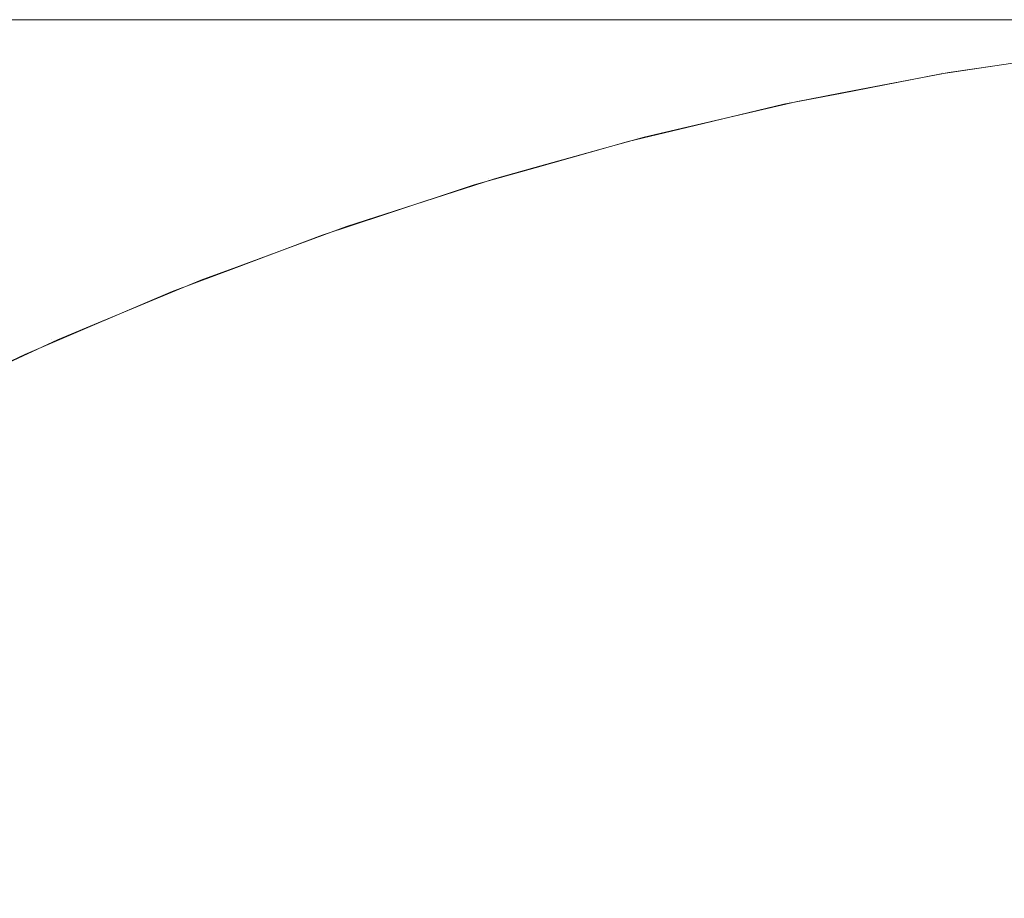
# Model space of a CAD drawing. Header units: centimetres. Extents: x -25.9 to 27.4, y -25.9 to -24.1.
# Tile 154 of 200: x 9.5301 to 9.5562, y -24.0833 to -24.06. Entities that reach past the tile are written whole.
import ezdxf

# ---------------------------------------------------------------- set-up
doc = ezdxf.new("R2010")
doc.units = ezdxf.units.CM
doc.header["$LTSCALE"] = 2.54
doc.layers.add('Lucido design-1', color=7, linetype='Continuous')

# ---------------------------------------------------------------- blocks, each defined once
blk = doc.blocks.new('Gruppo-4-1')
at = {"color": 7, "linetype": 'Continuous', "lineweight": 9}
for points, invisible_edges in [([(27.271439, -24.060047, 708.323783), (27.271439, -24.06, 708.320708), (-25.828561, -24.06, 708.320708), (-25.828561, -24.060047, 708.323783)], 8), ([(9.371439, -24.06, 708.120708), (-25.828561, -24.06, 708.320708), (27.271439, -24.06, 708.320708)], 9), ([(-25.828561, -24.060047, 708.323783), (-25.828561, -24.060114, 708.325069), (27.271439, -24.060114, 708.325069), (27.271439, -24.060047, 708.323783)], 10), ([(27.271439, -24.060261, 708.327929), (27.271439, -24.060114, 708.325069), (-25.828561, -24.060114, 708.325069), (-25.828561, -24.060261, 708.327929)], 10), ([(27.271439, -24.06, 708.320708), (9.380162, -24.06, 708.120518), (9.371439, -24.06, 708.120708)], 9), ([(9.38887, -24.06, 708.119947), (9.380162, -24.06, 708.120518), (27.271439, -24.06, 708.320708)], 10), ([(9.397544, -24.06, 708.118997), (9.38887, -24.06, 708.119947), (27.271439, -24.06, 708.320708)], 10), ([(27.271439, -24.06, 708.320708), (9.406168, -24.06, 708.11767), (9.397544, -24.06, 708.118997)], 9), ([(27.271439, -24.06, 708.320708), (9.414726, -24.06, 708.115968), (9.406168, -24.06, 708.11767)], 9), ([(9.423202, -24.06, 708.113894), (9.414726, -24.06, 708.115968), (27.271439, -24.06, 708.320708)], 10), ([(27.271439, -24.06, 708.320708), (9.43158, -24.06, 708.111452), (9.423202, -24.06, 708.113894)], 9), ([(9.439843, -24.06, 708.108647), (9.43158, -24.06, 708.111452), (27.271439, -24.06, 708.320708)], 10), ([(27.271439, -24.06, 708.320708), (9.447975, -24.06, 708.105484), (9.439843, -24.06, 708.108647)], 9), ([(9.455962, -24.06, 708.10197), (9.447975, -24.06, 708.105484), (27.271439, -24.06, 708.320708)], 10), ([(27.271439, -24.06, 708.320708), (9.463788, -24.06, 708.098111), (9.455962, -24.06, 708.10197)], 9), ([(9.471439, -24.06, 708.093914), (9.463788, -24.06, 708.098111), (27.271439, -24.06, 708.320708)], 10), ([(27.271439, -24.06, 708.320708), (9.478898, -24.06, 708.089387), (9.471439, -24.06, 708.093914)], 9), ([(9.486154, -24.06, 708.084539), (9.478898, -24.06, 708.089387), (27.271439, -24.06, 708.320708)], 10), ([(27.271439, -24.06, 708.320708), (9.493191, -24.06, 708.079379), (9.486154, -24.06, 708.084539)], 9), ([(27.271439, -24.06, 708.320708), (9.499996, -24.06, 708.073917), (9.493191, -24.06, 708.079379)], 9), ([(9.506557, -24.06, 708.068164), (9.499996, -24.06, 708.073917), (27.271439, -24.06, 708.320708)], 10), ([(27.271439, -24.06, 708.320708), (9.51286, -24.06, 708.06213), (9.506557, -24.06, 708.068164)], 9), ([(9.518894, -24.06, 708.055826), (9.51286, -24.06, 708.06213), (27.271439, -24.06, 708.320708)], 10), ([(27.271439, -24.06, 708.320708), (9.524647, -24.06, 708.049266), (9.518894, -24.06, 708.055826)], 9), ([(9.52665, -24.060095, 708.039807), (9.531698, -24.060095, 708.032923), (9.528312, -24.060361, 708.030553), (9.523372, -24.060361, 708.037291)], 15), ([(9.530109, -24.06, 708.042461), (9.524647, -24.06, 708.049266), (27.271439, -24.06, 708.320708)], 10), ([(9.530109, -24.06, 708.042461), (9.535269, -24.06, 708.035424), (9.531698, -24.060095, 708.032923), (9.52665, -24.060095, 708.039807)], 14), ([(9.531698, -24.060095, 708.032923), (9.53644, -24.060095, 708.025826), (9.532954, -24.060361, 708.023605), (9.528312, -24.060361, 708.030553)], 15), ([(9.535269, -24.06, 708.035424), (9.530109, -24.06, 708.042461), (27.271439, -24.06, 708.320708)], 10), ([(9.535269, -24.06, 708.035424), (9.540117, -24.06, 708.028168), (9.53644, -24.060095, 708.025826), (9.531698, -24.060095, 708.032923)], 14), ([(9.53644, -24.060095, 708.025826), (9.540868, -24.060095, 708.018529), (9.537289, -24.060361, 708.016462), (9.532954, -24.060361, 708.023605)], 15), ([(27.271439, -24.06, 708.320708), (9.540117, -24.06, 708.028168), (9.535269, -24.06, 708.035424)], 9), ([(9.540117, -24.06, 708.028168), (9.544644, -24.06, 708.020708), (9.540868, -24.060095, 708.018529), (9.53644, -24.060095, 708.025826)], 14), ([(9.540868, -24.060095, 708.018529), (9.544973, -24.060095, 708.011045), (9.541308, -24.060361, 708.009137), (9.537289, -24.060361, 708.016462)], 15), ([(27.271439, -24.06, 708.320708), (9.544644, -24.06, 708.020708), (9.540117, -24.06, 708.028168)], 9), ([(9.544644, -24.06, 708.020708), (9.548841, -24.06, 708.013058), (9.544973, -24.060095, 708.011045), (9.540868, -24.060095, 708.018529)], 14), ([(9.544973, -24.060095, 708.011045), (9.548749, -24.060095, 708.00339), (9.545003, -24.060361, 708.001643), (9.541308, -24.060361, 708.009137)], 15), ([(9.548841, -24.06, 708.013058), (9.544644, -24.06, 708.020708), (27.271439, -24.06, 708.320708)], 10), ([(9.548841, -24.06, 708.013058), (9.5527, -24.06, 708.005232), (9.548749, -24.060095, 708.00339), (9.544973, -24.060095, 708.011045)], 14), ([(9.548749, -24.060095, 708.00339), (9.552186, -24.060095, 707.995577), (9.548369, -24.060361, 707.993995), (9.545003, -24.060361, 708.001643)], 15), ([(9.552186, -24.060095, 707.995577), (9.55528, -24.060095, 707.987621), (9.551397, -24.060361, 707.986208), (9.548369, -24.060361, 707.993995)], 15), ([(9.5527, -24.06, 708.005232), (9.556214, -24.06, 707.997245), (9.552186, -24.060095, 707.995577), (9.548749, -24.060095, 708.00339)], 14), ([(9.5527, -24.06, 708.005232), (9.548841, -24.06, 708.013058), (27.271439, -24.06, 708.320708)], 10), ([(9.55528, -24.060095, 707.987621), (9.558024, -24.060095, 707.979539), (9.554083, -24.060361, 707.978296), (9.551397, -24.060361, 707.986208)], 15), ([(9.556214, -24.06, 707.997245), (9.559377, -24.06, 707.989112), (9.55528, -24.060095, 707.987621), (9.552186, -24.060095, 707.995577)], 14), ([(27.271439, -24.06, 708.320708), (9.556214, -24.06, 707.997245), (9.5527, -24.06, 708.005232)], 9), ([(9.558024, -24.060095, 707.979539), (9.560412, -24.060095, 707.971344), (9.556421, -24.060361, 707.970274), (9.554083, -24.060361, 707.978296)], 15), ([(9.559377, -24.06, 707.989112), (9.562182, -24.06, 707.98085), (9.558024, -24.060095, 707.979539), (9.55528, -24.060095, 707.987621)], 14), ([(-25.828561, -24.060261, 708.327929), (-25.828561, -24.0604, 708.329422), (27.271439, -24.0604, 708.329422), (27.271439, -24.060261, 708.327929)], 10), ([(27.271439, -24.060647, 708.332065), (27.271439, -24.0604, 708.329422), (-25.828561, -24.0604, 708.329422), (-25.828561, -24.060647, 708.332065)], 10), ([(9.528312, -24.060361, 708.030553), (9.532954, -24.060361, 708.023605), (9.529484, -24.060798, 708.021395), (9.524942, -24.060798, 708.028193)], 15), ([(9.532954, -24.060361, 708.023605), (9.537289, -24.060361, 708.016462), (9.533726, -24.060798, 708.014405), (9.529484, -24.060798, 708.021395)], 15), ([(9.537289, -24.060361, 708.016462), (9.541308, -24.060361, 708.009137), (9.537658, -24.060798, 708.007237), (9.533726, -24.060798, 708.014405)], 15), ([(9.541308, -24.060361, 708.009137), (9.545003, -24.060361, 708.001643), (9.541275, -24.060798, 707.999904), (9.537658, -24.060798, 708.007237)], 15), ([(9.545003, -24.060361, 708.001643), (9.548369, -24.060361, 707.993995), (9.544567, -24.060798, 707.992421), (9.541275, -24.060798, 707.999904)], 15), ([(9.548369, -24.060361, 707.993995), (9.551397, -24.060361, 707.986208), (9.547531, -24.060798, 707.984801), (9.544567, -24.060798, 707.992421)], 15), ([(9.551397, -24.060361, 707.986208), (9.554083, -24.060361, 707.978296), (9.550159, -24.060798, 707.977059), (9.547531, -24.060798, 707.984801)], 15), ([(9.554083, -24.060361, 707.978296), (9.556421, -24.060361, 707.970274), (9.552447, -24.060798, 707.969209), (9.550159, -24.060798, 707.977059)], 15), ([(9.556421, -24.060361, 707.970274), (9.558407, -24.060361, 707.962158), (9.55439, -24.060798, 707.961268), (9.552447, -24.060798, 707.969209)], 15), ([(9.558407, -24.060361, 707.962158), (9.560037, -24.060361, 707.953963), (9.555985, -24.060798, 707.953249), (9.55439, -24.060798, 707.961268)], 15), ([(9.560037, -24.060361, 707.953963), (9.561308, -24.060361, 707.945705), (9.557229, -24.060798, 707.945168), (9.555985, -24.060798, 707.953249)], 15), ([(-25.828561, -24.060647, 708.332065), (-25.828561, -24.060876, 708.333758), (27.271439, -24.060876, 708.333758), (27.271439, -24.060647, 708.332065)], 10), ([(27.271439, -24.061205, 708.336186), (27.271439, -24.060876, 708.333758), (-25.828561, -24.060876, 708.333758), (-25.828561, -24.061205, 708.336186)], 10), ([(9.529484, -24.060798, 708.021395), (9.533726, -24.060798, 708.014405), (9.530185, -24.061404, 708.01236), (9.526036, -24.061404, 708.019198)], 15), ([(9.533726, -24.060798, 708.014405), (9.537658, -24.060798, 708.007237), (9.534031, -24.061404, 708.005349), (9.530185, -24.061404, 708.01236)], 15), ([(9.537658, -24.060798, 708.007237), (9.541275, -24.060798, 707.999904), (9.537568, -24.061404, 707.998176), (9.534031, -24.061404, 708.005349)], 15), ([(9.541275, -24.060798, 707.999904), (9.544567, -24.060798, 707.992421), (9.540789, -24.061404, 707.990856), (9.537568, -24.061404, 707.998176)], 15), ([(9.544567, -24.060798, 707.992421), (9.547531, -24.060798, 707.984801), (9.543688, -24.061404, 707.983402), (9.540789, -24.061404, 707.990856)], 15), ([(9.547531, -24.060798, 707.984801), (9.550159, -24.060798, 707.977059), (9.546259, -24.061404, 707.975829), (9.543688, -24.061404, 707.983402)], 15), ([(9.550159, -24.060798, 707.977059), (9.552447, -24.060798, 707.969209), (9.548497, -24.061404, 707.968151), (9.546259, -24.061404, 707.975829)], 15), ([(9.552447, -24.060798, 707.969209), (9.55439, -24.060798, 707.961268), (9.550398, -24.061404, 707.960383), (9.548497, -24.061404, 707.968151)], 15), ([(9.55439, -24.060798, 707.961268), (9.555985, -24.060798, 707.953249), (9.551958, -24.061404, 707.952539), (9.550398, -24.061404, 707.960383)], 15), ([(9.555985, -24.060798, 707.953249), (9.557229, -24.060798, 707.945168), (9.553174, -24.061404, 707.944634), (9.551958, -24.061404, 707.952539)], 15), ([(9.557229, -24.060798, 707.945168), (9.558119, -24.060798, 707.937041), (9.554045, -24.061404, 707.936684), (9.553174, -24.061404, 707.944634)], 15), ([(9.558119, -24.060798, 707.937041), (9.558653, -24.060798, 707.928882), (9.554568, -24.061404, 707.928704), (9.554045, -24.061404, 707.936684)], 15), ([(9.555964, -24.061225, 707.720708), (9.558737, -24.06081, 707.720708), (9.558749, -24.060904, 707.716349), (9.554555, -24.061532, 707.716349)], 14), ([(9.554555, -24.061532, 707.716349), (9.558749, -24.060904, 707.716349), (9.558783, -24.061168, 707.712216), (9.5546, -24.061794, 707.712216)], 15), ([(9.554568, -24.061404, 707.928704), (9.558653, -24.060798, 707.928882), (9.558832, -24.060798, 707.920708), (9.555964, -24.061223, 707.920708)], 11), ([(9.558737, -24.06081, 707.720708), (9.555964, -24.061225, 707.720708), (9.555964, -24.061223, 707.920708), (9.558832, -24.060798, 707.920708)], 10), ([(9.5546, -24.061794, 707.712216), (9.558783, -24.061168, 707.712216), (9.558838, -24.061601, 707.708102), (9.554673, -24.062225, 707.708102)], 15), ([(-25.828561, -24.061205, 708.336186), (-25.828561, -24.06154, 708.338069), (27.271439, -24.06154, 708.338069), (27.271439, -24.061205, 708.336186)], 10), ([(9.526036, -24.061404, 708.019198), (9.530185, -24.061404, 708.01236), (9.526671, -24.062177, 708.010332), (9.522614, -24.062177, 708.017018)], 15), ([(9.530185, -24.061404, 708.01236), (9.534031, -24.061404, 708.005349), (9.530432, -24.062177, 708.003475), (9.526671, -24.062177, 708.010332)], 15), ([(9.534031, -24.061404, 708.005349), (9.537568, -24.061404, 707.998176), (9.533891, -24.062177, 707.996461), (9.530432, -24.062177, 708.003475)], 15), ([(9.537568, -24.061404, 707.998176), (9.540789, -24.061404, 707.990856), (9.537041, -24.062177, 707.989303), (9.533891, -24.062177, 707.996461)], 15), ([(9.540789, -24.061404, 707.990856), (9.543688, -24.061404, 707.983402), (9.539875, -24.062177, 707.982014), (9.537041, -24.062177, 707.989303)], 15), ([(9.543688, -24.061404, 707.983402), (9.546259, -24.061404, 707.975829), (9.542389, -24.062177, 707.974609), (9.539875, -24.062177, 707.982014)], 15), ([(9.546259, -24.061404, 707.975829), (9.548497, -24.061404, 707.968151), (9.544578, -24.062177, 707.967101), (9.542389, -24.062177, 707.974609)], 15), ([(9.548497, -24.061404, 707.968151), (9.550398, -24.061404, 707.960383), (9.546436, -24.062177, 707.959505), (9.544578, -24.062177, 707.967101)], 15), ([(9.550398, -24.061404, 707.960383), (9.551958, -24.061404, 707.952539), (9.547962, -24.062177, 707.951834), (9.546436, -24.062177, 707.959505)], 15), ([(9.551958, -24.061404, 707.952539), (9.553174, -24.061404, 707.944634), (9.549152, -24.062177, 707.944105), (9.547962, -24.062177, 707.951834)], 15), ([(9.553174, -24.061404, 707.944634), (9.554045, -24.061404, 707.936684), (9.550003, -24.062177, 707.936331), (9.549152, -24.062177, 707.944105)], 15), ([(9.554045, -24.061404, 707.936684), (9.554568, -24.061404, 707.928704), (9.550515, -24.062177, 707.928527), (9.550003, -24.062177, 707.936331)], 15), ([(9.551868, -24.061955, 707.720708), (9.554538, -24.061438, 707.720708), (9.554555, -24.061532, 707.716349), (9.550391, -24.062337, 707.716349)], 14), ([(9.550515, -24.062177, 707.928527), (9.554568, -24.061404, 707.928704), (9.554743, -24.061404, 707.920708), (9.551867, -24.061952, 707.920708)], 11), ([(9.554538, -24.061438, 707.720708), (9.551868, -24.061955, 707.720708), (9.551867, -24.061952, 707.920708), (9.554743, -24.061404, 707.920708)], 10), ([(9.554743, -24.061404, 707.920708), (9.555964, -24.061223, 707.920708), (9.555964, -24.061225, 707.720708), (9.554538, -24.061438, 707.720708)], 10), ([(9.554555, -24.061532, 707.716349), (9.554538, -24.061438, 707.720708), (9.555964, -24.061225, 707.720708)], 9), ([(9.555964, -24.061223, 707.920708), (9.554743, -24.061404, 707.920708), (9.554568, -24.061404, 707.928704)], 10), ([(27.271439, -24.061935, 708.340283), (27.271439, -24.06154, 708.338069), (-25.828561, -24.06154, 708.338069), (-25.828561, -24.061935, 708.340283)], 10), ([(9.550391, -24.062337, 707.716349), (9.554555, -24.061532, 707.716349), (9.5546, -24.061794, 707.712216), (9.550447, -24.062598, 707.712216)], 15), ([(9.554673, -24.062225, 707.708102), (9.558838, -24.061601, 707.708102), (9.558915, -24.062202, 707.704012), (9.554776, -24.062822, 707.704012)], 15), ([(-25.828561, -24.061935, 708.340283), (-25.828561, -24.062392, 708.342348), (27.271439, -24.062392, 708.342348), (27.271439, -24.061935, 708.340283)], 10), ([(9.550685, -24.062177, 707.920708), (9.551867, -24.061952, 707.920708), (9.551868, -24.061955, 707.720708), (9.550371, -24.062244, 707.720708)], 10), ([(9.550391, -24.062337, 707.716349), (9.550371, -24.062244, 707.720708), (9.551868, -24.061955, 707.720708)], 9), ([(9.550447, -24.062598, 707.712216), (9.5546, -24.061794, 707.712216), (9.554673, -24.062225, 707.708102), (9.550539, -24.063024, 707.708102)], 15), ([(9.551867, -24.061952, 707.920708), (9.550685, -24.062177, 707.920708), (9.550515, -24.062177, 707.928527)], 10), ([(9.526671, -24.062177, 708.010332), (9.530432, -24.062177, 708.003475), (9.526868, -24.063117, 708.00162), (9.523191, -24.063117, 708.008323)], 15), ([(9.530432, -24.062177, 708.003475), (9.533891, -24.062177, 707.996461), (9.530249, -24.063117, 707.994763), (9.526868, -24.063117, 708.00162)], 15), ([(9.533891, -24.062177, 707.996461), (9.537041, -24.062177, 707.989303), (9.533328, -24.063117, 707.987765), (9.530249, -24.063117, 707.994763)], 15), ([(9.537041, -24.062177, 707.989303), (9.539875, -24.062177, 707.982014), (9.536099, -24.063117, 707.98064), (9.533328, -24.063117, 707.987765)], 15), ([(9.539875, -24.062177, 707.982014), (9.542389, -24.062177, 707.974609), (9.538557, -24.063117, 707.973401), (9.536099, -24.063117, 707.98064)], 15), ([(9.542389, -24.062177, 707.974609), (9.544578, -24.062177, 707.967101), (9.540696, -24.063117, 707.966061), (9.538557, -24.063117, 707.973401)], 15), ([(9.544578, -24.062177, 707.967101), (9.546436, -24.062177, 707.959505), (9.542513, -24.063117, 707.958635), (9.540696, -24.063117, 707.966061)], 15), ([(9.546436, -24.062177, 707.959505), (9.547962, -24.062177, 707.951834), (9.544005, -24.063117, 707.951137), (9.542513, -24.063117, 707.958635)], 15), ([(9.547962, -24.062177, 707.951834), (9.549152, -24.062177, 707.944105), (9.545168, -24.063117, 707.94358), (9.544005, -24.063117, 707.951137)], 15), ([(9.549152, -24.062177, 707.944105), (9.550003, -24.062177, 707.936331), (9.546, -24.063117, 707.935981), (9.545168, -24.063117, 707.94358)], 15), ([(9.550003, -24.062177, 707.936331), (9.550515, -24.062177, 707.928527), (9.5465, -24.063117, 707.928352), (9.546, -24.063117, 707.935981)], 15), ([(9.5465, -24.063117, 707.928352), (9.550515, -24.062177, 707.928527), (9.550685, -24.062177, 707.920708), (9.5478, -24.062852, 707.920708)], 11), ([(9.550371, -24.062244, 707.720708), (9.547801, -24.062856, 707.720708), (9.5478, -24.062852, 707.920708), (9.550685, -24.062177, 707.920708)], 10), ([(9.550539, -24.063024, 707.708102), (9.554673, -24.062225, 707.708102), (9.554776, -24.062822, 707.704012), (9.550666, -24.063617, 707.704012)], 15), ([(9.554776, -24.062822, 707.704012), (9.558915, -24.062202, 707.704012), (9.559013, -24.06297, 707.699955), (9.554906, -24.063584, 707.699955)], 15), ([(27.271439, -24.062835, 708.34435), (27.271439, -24.062392, 708.342348), (-25.828561, -24.062392, 708.342348), (-25.828561, -24.062835, 708.34435)], 10), ([(9.547801, -24.062856, 707.720708), (9.550371, -24.062244, 707.720708), (9.550391, -24.062337, 707.716349), (9.546265, -24.063319, 707.716349)], 14), ([(9.546265, -24.063319, 707.716349), (9.550391, -24.062337, 707.716349), (9.550447, -24.062598, 707.712216), (9.546332, -24.063576, 707.712216)], 15), ([(9.546332, -24.063576, 707.712216), (9.550447, -24.062598, 707.712216), (9.550539, -24.063024, 707.708102), (9.546442, -24.063999, 707.708102)], 15), ([(-25.828561, -24.062835, 708.34435), (-25.828561, -24.063428, 708.346585), (27.271439, -24.063428, 708.346585), (27.271439, -24.062835, 708.34435)], 10), ([(9.546667, -24.063117, 707.920708), (9.5478, -24.062852, 707.920708), (9.547801, -24.062856, 707.720708), (9.546241, -24.063227, 707.720708)], 10), ([(9.546265, -24.063319, 707.716349), (9.546241, -24.063227, 707.720708), (9.547801, -24.062856, 707.720708)], 9), ([(9.546442, -24.063999, 707.708102), (9.550539, -24.063024, 707.708102), (9.550666, -24.063617, 707.704012), (9.546594, -24.064585, 707.704012)], 15), ([(9.5478, -24.062852, 707.920708), (9.546667, -24.063117, 707.920708), (9.5465, -24.063117, 707.928352)], 10), ([(9.550666, -24.063617, 707.704012), (9.554776, -24.062822, 707.704012), (9.554906, -24.063584, 707.699955), (9.550829, -24.064373, 707.699955)], 15), ([(9.554906, -24.063584, 707.699955), (9.559013, -24.06297, 707.699955), (9.559133, -24.063901, 707.695937), (9.555065, -24.06451, 707.695937)], 15), ([(9.526868, -24.063117, 708.00162), (9.530249, -24.063117, 707.994763), (9.526649, -24.06422, 707.993084), (9.523344, -24.06422, 707.999785)], 15), ([(9.530249, -24.063117, 707.994763), (9.533328, -24.063117, 707.987765), (9.529658, -24.06422, 707.986245), (9.526649, -24.06422, 707.993084)], 15), ([(9.533328, -24.063117, 707.987765), (9.536099, -24.063117, 707.98064), (9.532366, -24.06422, 707.979281), (9.529658, -24.06422, 707.986245)], 15), ([(9.536099, -24.063117, 707.98064), (9.538557, -24.063117, 707.973401), (9.534768, -24.06422, 707.972206), (9.532366, -24.06422, 707.979281)], 15), ([(9.538557, -24.063117, 707.973401), (9.540696, -24.063117, 707.966061), (9.536859, -24.06422, 707.965033), (9.534768, -24.06422, 707.972206)], 15), ([(9.540696, -24.063117, 707.966061), (9.542513, -24.063117, 707.958635), (9.538635, -24.06422, 707.957775), (9.536859, -24.06422, 707.965033)], 15), ([(9.542513, -24.063117, 707.958635), (9.544005, -24.063117, 707.951137), (9.540092, -24.06422, 707.950447), (9.538635, -24.06422, 707.957775)], 15), ([(9.544005, -24.063117, 707.951137), (9.545168, -24.063117, 707.94358), (9.541229, -24.06422, 707.943062), (9.540092, -24.06422, 707.950447)], 15), ([(9.545168, -24.063117, 707.94358), (9.546, -24.063117, 707.935981), (9.542042, -24.06422, 707.935634), (9.541229, -24.06422, 707.943062)], 15), ([(9.546, -24.063117, 707.935981), (9.5465, -24.063117, 707.928352), (9.542531, -24.06422, 707.928179), (9.542042, -24.06422, 707.935634)], 15), ([(9.543773, -24.063926, 707.720708), (9.546241, -24.063227, 707.720708), (9.546265, -24.063319, 707.716349), (9.542184, -24.064474, 707.716349)], 14), ([(9.542531, -24.06422, 707.928179), (9.5465, -24.063117, 707.928352), (9.546667, -24.063117, 707.920708), (9.543771, -24.063921, 707.920708)], 11), ([(9.546241, -24.063227, 707.720708), (9.543773, -24.063926, 707.720708), (9.543771, -24.063921, 707.920708), (9.546667, -24.063117, 707.920708)], 10), ([(27.271439, -24.063905, 708.34838), (27.271439, -24.063428, 708.346585), (-25.828561, -24.063428, 708.346585), (-25.828561, -24.063905, 708.34838)], 10), ([(9.542184, -24.064474, 707.716349), (9.546265, -24.063319, 707.716349), (9.546332, -24.063576, 707.712216), (9.542262, -24.064729, 707.712216)], 15), ([(9.542262, -24.064729, 707.712216), (9.546332, -24.063576, 707.712216), (9.546442, -24.063999, 707.708102), (9.54239, -24.065146, 707.708102)], 15), ([(9.546594, -24.064585, 707.704012), (9.550666, -24.063617, 707.704012), (9.550829, -24.064373, 707.699955), (9.546789, -24.065334, 707.699955)], 15), ([(9.550829, -24.064373, 707.699955), (9.554906, -24.063584, 707.699955), (9.555065, -24.06451, 707.695937), (9.551027, -24.065291, 707.695937)], 15), ([(-25.828561, -24.063905, 708.34838), (-25.828561, -24.064648, 708.350773), (27.271439, -24.064648, 708.350773), (27.271439, -24.063905, 708.34838)], 10), ([(9.542694, -24.06422, 707.920708), (9.543771, -24.063921, 707.920708), (9.543773, -24.063926, 707.720708), (9.542156, -24.064383, 707.720708)], 10), ([(9.542184, -24.064474, 707.716349), (9.542156, -24.064383, 707.720708), (9.543773, -24.063926, 707.720708)], 9), ([(9.54239, -24.065146, 707.708102), (9.546442, -24.063999, 707.708102), (9.546594, -24.064585, 707.704012), (9.542567, -24.065725, 707.704012)], 15), ([(9.543771, -24.063921, 707.920708), (9.542694, -24.06422, 707.920708), (9.542531, -24.06422, 707.928179)], 10), ([(9.555065, -24.06451, 707.695937), (9.559133, -24.063901, 707.695937), (9.559273, -24.064996, 707.691964), (9.555252, -24.065598, 707.691964)], 15), ([(9.529658, -24.06422, 707.986245), (9.532366, -24.06422, 707.979281), (9.528682, -24.065486, 707.97794), (9.526036, -24.065486, 707.984745)], 15), ([(9.532366, -24.06422, 707.979281), (9.534768, -24.06422, 707.972206), (9.531029, -24.065486, 707.971027), (9.528682, -24.065486, 707.97794)], 15), ([(9.534768, -24.06422, 707.972206), (9.536859, -24.06422, 707.965033), (9.533072, -24.065486, 707.964018), (9.531029, -24.065486, 707.971027)], 15), ([(9.536859, -24.06422, 707.965033), (9.538635, -24.06422, 707.957775), (9.534807, -24.065486, 707.956926), (9.533072, -24.065486, 707.964018)], 15), ([(9.538635, -24.06422, 707.957775), (9.540092, -24.06422, 707.950447), (9.536231, -24.065486, 707.949766), (9.534807, -24.065486, 707.956926)], 15), ([(9.540092, -24.06422, 707.950447), (9.541229, -24.06422, 707.943062), (9.537342, -24.065486, 707.94255), (9.536231, -24.065486, 707.949766)], 15), ([(9.541229, -24.06422, 707.943062), (9.542042, -24.06422, 707.935634), (9.538137, -24.065486, 707.935293), (9.537342, -24.065486, 707.94255)], 15), ([(9.542042, -24.06422, 707.935634), (9.542531, -24.06422, 707.928179), (9.538614, -24.065486, 707.928007), (9.538137, -24.065486, 707.935293)], 15), ([(9.538614, -24.065486, 707.928007), (9.542531, -24.06422, 707.928179), (9.542694, -24.06422, 707.920708), (9.539787, -24.065158, 707.920708)], 11), ([(9.542156, -24.064383, 707.720708), (9.539789, -24.065164, 707.720708), (9.539787, -24.065158, 707.920708), (9.542694, -24.06422, 707.920708)], 10), ([(9.539789, -24.065164, 707.720708), (9.542156, -24.064383, 707.720708), (9.542184, -24.064474, 707.716349), (9.538156, -24.065802, 707.716349)], 14), ([(9.538156, -24.065802, 707.716349), (9.542184, -24.064474, 707.716349), (9.542262, -24.064729, 707.712216), (9.538245, -24.066053, 707.712216)], 15), ([(9.542567, -24.065725, 707.704012), (9.546594, -24.064585, 707.704012), (9.546789, -24.065334, 707.699955), (9.542794, -24.066465, 707.699955)], 15), ([(9.546789, -24.065334, 707.699955), (9.550829, -24.064373, 707.699955), (9.551027, -24.065291, 707.695937), (9.547026, -24.066243, 707.695937)], 15), ([(9.551027, -24.065291, 707.695937), (9.555065, -24.06451, 707.695937), (9.555252, -24.065598, 707.691964), (9.55126, -24.06637, 707.691964)], 15), ([(27.271439, -24.065143, 708.352365), (27.271439, -24.064648, 708.350773), (-25.828561, -24.064648, 708.350773), (-25.828561, -24.065143, 708.352365)], 10), ([(9.538245, -24.066053, 707.712216), (9.542262, -24.064729, 707.712216), (9.54239, -24.065146, 707.708102), (9.53839, -24.066465, 707.708102)], 15), ([(9.555252, -24.065598, 707.691964), (9.559273, -24.064996, 707.691964), (9.559434, -24.066251, 707.688043), (9.555466, -24.066845, 707.688043)], 15), ([(-25.828561, -24.065143, 708.352365), (-25.828561, -24.06605, 708.354904), (27.271439, -24.06605, 708.354904), (27.271439, -24.065143, 708.352365)], 10), ([(9.538773, -24.065486, 707.920708), (9.539787, -24.065158, 707.920708), (9.539789, -24.065164, 707.720708), (9.538125, -24.065712, 707.720708)], 10), ([(9.538156, -24.065802, 707.716349), (9.538125, -24.065712, 707.720708), (9.539789, -24.065164, 707.720708)], 9), ([(9.53839, -24.066465, 707.708102), (9.54239, -24.065146, 707.708102), (9.542567, -24.065725, 707.704012), (9.538592, -24.067036, 707.704012)], 15), ([(9.539787, -24.065158, 707.920708), (9.538773, -24.065486, 707.920708), (9.538614, -24.065486, 707.928007)], 10), ([(9.542794, -24.066465, 707.699955), (9.546789, -24.065334, 707.699955), (9.547026, -24.066243, 707.695937), (9.543069, -24.067363, 707.695937)], 15), ([(9.547026, -24.066243, 707.695937), (9.551027, -24.065291, 707.695937), (9.55126, -24.06637, 707.691964), (9.547304, -24.067311, 707.691964)], 15), ([(9.528682, -24.065486, 707.97794), (9.531029, -24.065486, 707.971027), (9.527346, -24.06691, 707.969866), (9.525053, -24.06691, 707.976619)], 15), ([(9.531029, -24.065486, 707.971027), (9.533072, -24.065486, 707.964018), (9.529341, -24.06691, 707.963018), (9.527346, -24.06691, 707.969866)], 15), ([(9.533072, -24.065486, 707.964018), (9.534807, -24.065486, 707.956926), (9.531037, -24.06691, 707.95609), (9.529341, -24.06691, 707.963018)], 15), ([(9.534807, -24.065486, 707.956926), (9.536231, -24.065486, 707.949766), (9.532428, -24.06691, 707.949095), (9.531037, -24.06691, 707.95609)], 15), ([(9.536231, -24.065486, 707.949766), (9.537342, -24.065486, 707.94255), (9.533513, -24.06691, 707.942046), (9.532428, -24.06691, 707.949095)], 15), ([(9.537342, -24.065486, 707.94255), (9.538137, -24.065486, 707.935293), (9.534289, -24.06691, 707.934956), (9.533513, -24.06691, 707.942046)], 15), ([(9.538137, -24.065486, 707.935293), (9.538614, -24.065486, 707.928007), (9.534756, -24.06691, 707.927839), (9.534289, -24.06691, 707.934956)], 15), ([(9.534756, -24.06691, 707.927839), (9.538614, -24.065486, 707.928007), (9.538773, -24.065486, 707.920708), (9.535854, -24.066562, 707.920708)], 11), ([(9.535854, -24.066562, 707.920708), (9.538773, -24.065486, 707.920708), (9.538125, -24.065712, 707.720708)], 10), ([(9.55126, -24.06637, 707.691964), (9.555252, -24.065598, 707.691964), (9.555466, -24.066845, 707.688043), (9.551526, -24.067607, 707.688043)], 15), ([(9.535856, -24.066568, 707.720708), (9.538125, -24.065712, 707.720708), (9.538156, -24.065802, 707.716349), (9.534188, -24.067299, 707.716349)], 14), ([(9.534188, -24.067299, 707.716349), (9.538156, -24.065802, 707.716349), (9.538245, -24.066053, 707.712216), (9.534288, -24.067546, 707.712216)], 15), ([(9.538125, -24.065712, 707.720708), (9.535856, -24.066568, 707.720708), (9.535854, -24.066562, 707.920708)], 10), ([(9.538592, -24.067036, 707.704012), (9.542567, -24.065725, 707.704012), (9.542794, -24.066465, 707.699955), (9.53885, -24.067765, 707.699955)], 15), ([(27.271439, -24.066548, 708.356299), (27.271439, -24.06605, 708.354904), (-25.828561, -24.06605, 708.354904), (-25.828561, -24.066548, 708.356299)], 10), ([(9.534288, -24.067546, 707.712216), (9.538245, -24.066053, 707.712216), (9.53839, -24.066465, 707.708102), (9.53445, -24.067951, 707.708102)], 15), ([(9.543069, -24.067363, 707.695937), (9.547026, -24.066243, 707.695937), (9.547304, -24.067311, 707.691964), (9.543392, -24.068419, 707.691964)], 15), ([(9.547304, -24.067311, 707.691964), (9.55126, -24.06637, 707.691964), (9.551526, -24.067607, 707.688043), (9.547623, -24.068535, 707.688043)], 15), ([(9.555466, -24.066845, 707.688043), (9.559434, -24.066251, 707.688043), (9.559614, -24.067664, 707.684181), (9.555706, -24.068249, 707.684181)], 15), ([(-25.828561, -24.066548, 708.356299), (-25.828561, -24.067629, 708.35897), (27.271439, -24.067629, 708.35897), (27.271439, -24.066548, 708.356299)], 10), ([(9.534912, -24.06691, 707.920708), (9.535854, -24.066562, 707.920708), (9.535856, -24.066568, 707.720708), (9.534153, -24.067211, 707.720708)], 10), ([(9.534188, -24.067299, 707.716349), (9.534153, -24.067211, 707.720708), (9.535856, -24.066568, 707.720708)], 9), ([(9.53445, -24.067951, 707.708102), (9.53839, -24.066465, 707.708102), (9.538592, -24.067036, 707.704012), (9.534676, -24.068514, 707.704012)], 15), ([(9.535854, -24.066562, 707.920708), (9.534912, -24.06691, 707.920708), (9.534756, -24.06691, 707.927839)], 10), ([(9.53885, -24.067765, 707.699955), (9.542794, -24.066465, 707.699955), (9.543069, -24.067363, 707.695937), (9.539163, -24.068651, 707.695937)], 15), ([(9.529341, -24.06691, 707.963018), (9.531037, -24.06691, 707.95609), (9.52733, -24.06849, 707.955269), (9.525674, -24.06849, 707.962036)], 15), ([(9.531037, -24.06691, 707.95609), (9.532428, -24.06691, 707.949095), (9.528689, -24.06849, 707.948436), (9.52733, -24.06849, 707.955269)], 15), ([(9.532428, -24.06691, 707.949095), (9.533513, -24.06691, 707.942046), (9.529749, -24.06849, 707.94155), (9.528689, -24.06849, 707.948436)], 15), ([(9.533513, -24.06691, 707.942046), (9.534289, -24.06691, 707.934956), (9.530507, -24.06849, 707.934625), (9.529749, -24.06849, 707.94155)], 15), ([(9.534289, -24.06691, 707.934956), (9.534756, -24.06691, 707.927839), (9.530963, -24.06849, 707.927673), (9.530507, -24.06849, 707.934625)], 15), ([(9.530963, -24.06849, 707.927673), (9.534756, -24.06691, 707.927839), (9.534912, -24.06691, 707.920708), (9.531979, -24.068131, 707.920708)], 11), ([(9.531979, -24.068131, 707.920708), (9.534912, -24.06691, 707.920708), (9.534153, -24.067211, 707.720708)], 10), ([(9.551526, -24.067607, 707.688043), (9.555466, -24.066845, 707.688043), (9.555706, -24.068249, 707.684181), (9.551826, -24.068999, 707.684181)], 15), ([(9.534676, -24.068514, 707.704012), (9.538592, -24.067036, 707.704012), (9.53885, -24.067765, 707.699955), (9.534965, -24.069231, 707.699955)], 15), ([(9.531982, -24.068137, 707.720708), (9.534153, -24.067211, 707.720708), (9.534188, -24.067299, 707.716349), (9.530288, -24.068964, 707.716349)], 14), ([(9.530288, -24.068964, 707.716349), (9.534188, -24.067299, 707.716349), (9.534288, -24.067546, 707.712216), (9.530397, -24.069206, 707.712216)], 15), ([(9.534153, -24.067211, 707.720708), (9.531982, -24.068137, 707.720708), (9.531979, -24.068131, 707.920708)], 10), ([(9.539163, -24.068651, 707.695937), (9.543069, -24.067363, 707.695937), (9.543392, -24.068419, 707.691964), (9.539531, -24.069691, 707.691964)], 15), ([(9.543392, -24.068419, 707.691964), (9.547304, -24.067311, 707.691964), (9.547623, -24.068535, 707.688043), (9.543763, -24.069628, 707.688043)], 15), ([(27.271439, -24.068117, 708.360173), (27.271439, -24.067629, 708.35897), (-25.828561, -24.067629, 708.35897), (-25.828561, -24.068117, 708.360173)], 10), ([(9.530397, -24.069206, 707.712216), (9.534288, -24.067546, 707.712216), (9.53445, -24.067951, 707.708102), (9.530577, -24.069604, 707.708102)], 15), ([(9.547623, -24.068535, 707.688043), (9.551526, -24.067607, 707.688043), (9.551826, -24.068999, 707.684181), (9.547982, -24.069914, 707.684181)], 15), ([(9.555706, -24.068249, 707.684181), (9.559614, -24.067664, 707.684181), (9.559815, -24.069232, 707.680385), (9.555973, -24.069807, 707.680385)], 15), ([(9.530577, -24.069604, 707.708102), (9.53445, -24.067951, 707.708102), (9.534676, -24.068514, 707.704012), (9.530827, -24.070156, 707.704012)], 15), ([(9.534965, -24.069231, 707.699955), (9.53885, -24.067765, 707.699955), (9.539163, -24.068651, 707.695937), (9.535315, -24.070103, 707.695937)], 15), ([(-25.828561, -24.068117, 708.360173), (-25.828561, -24.069385, 708.362963), (27.271439, -24.069385, 708.362963), (27.271439, -24.068117, 708.360173)], 10), ([(9.531115, -24.06849, 707.920708), (9.531979, -24.068131, 707.920708), (9.531982, -24.068137, 707.720708), (9.530248, -24.068877, 707.720708)], 10), ([(9.530288, -24.068964, 707.716349), (9.530248, -24.068877, 707.720708), (9.531982, -24.068137, 707.720708)], 9), ([(9.531979, -24.068131, 707.920708), (9.531115, -24.06849, 707.920708), (9.530963, -24.06849, 707.927673)], 10), ([(9.529749, -24.06849, 707.94155), (9.530507, -24.06849, 707.934625), (9.526796, -24.070224, 707.9343), (9.526055, -24.070224, 707.941064)], 15), ([(9.530507, -24.06849, 707.934625), (9.530963, -24.06849, 707.927673), (9.527241, -24.070224, 707.927511), (9.526796, -24.070224, 707.9343)], 15), ([(9.527241, -24.070224, 707.927511), (9.530963, -24.06849, 707.927673), (9.531115, -24.06849, 707.920708), (9.52817, -24.069861, 707.920708)], 11), ([(9.52817, -24.069861, 707.920708), (9.531115, -24.06849, 707.920708), (9.530248, -24.068877, 707.720708)], 10), ([(9.539531, -24.069691, 707.691964), (9.543392, -24.068419, 707.691964), (9.543763, -24.069628, 707.688043), (9.539952, -24.070884, 707.688043)], 15), ([(9.551826, -24.068999, 707.684181), (9.555706, -24.068249, 707.684181), (9.555973, -24.069807, 707.680385), (9.552159, -24.070544, 707.680385)], 15), ([(9.530827, -24.070156, 707.704012), (9.534676, -24.068514, 707.704012), (9.534965, -24.069231, 707.699955), (9.531145, -24.070861, 707.699955)], 15), ([(9.535315, -24.070103, 707.695937), (9.539163, -24.068651, 707.695937), (9.539531, -24.069691, 707.691964), (9.535726, -24.071127, 707.691964)], 15), ([(9.543763, -24.069628, 707.688043), (9.547623, -24.068535, 707.688043), (9.547982, -24.069914, 707.684181), (9.54418, -24.07099, 707.684181)], 15), ([(9.528174, -24.069869, 707.720708), (9.530248, -24.068877, 707.720708), (9.530288, -24.068964, 707.716349), (9.526461, -24.070792, 707.716349)], 14), ([(9.526461, -24.070792, 707.716349), (9.530288, -24.068964, 707.716349), (9.530397, -24.069206, 707.712216), (9.526581, -24.07103, 707.712216)], 15), ([(9.530248, -24.068877, 707.720708), (9.528174, -24.069869, 707.720708), (9.52817, -24.069861, 707.920708)], 10), ([(9.547982, -24.069914, 707.684181), (9.551826, -24.068999, 707.684181), (9.552159, -24.070544, 707.680385), (9.54838, -24.071443, 707.680385)], 15), ([(9.526581, -24.07103, 707.712216), (9.530397, -24.069206, 707.712216), (9.530577, -24.069604, 707.708102), (9.526777, -24.07142, 707.708102)], 15), ([(9.531145, -24.070861, 707.699955), (9.534965, -24.069231, 707.699955), (9.535315, -24.070103, 707.695937), (9.531532, -24.071717, 707.695937)], 15), ([(9.555973, -24.069807, 707.680385), (9.559815, -24.069232, 707.680385), (9.560035, -24.070951, 707.676659), (9.556266, -24.071516, 707.676659)], 15), ([(27.271439, -24.069848, 708.363983), (27.271439, -24.069385, 708.362963), (-25.828561, -24.069385, 708.362963), (-25.828561, -24.069848, 708.363983)], 10), ([(9.526777, -24.07142, 707.708102), (9.530577, -24.069604, 707.708102), (9.530827, -24.070156, 707.704012), (9.52705, -24.071961, 707.704012)], 15), ([(9.535726, -24.071127, 707.691964), (9.539531, -24.069691, 707.691964), (9.539952, -24.070884, 707.688043), (9.536198, -24.072301, 707.688043)], 15), ([(9.539952, -24.070884, 707.688043), (9.543763, -24.069628, 707.688043), (9.54418, -24.07099, 707.684181), (9.540427, -24.072227, 707.684181)], 15), ([(9.552159, -24.070544, 707.680385), (9.555973, -24.069807, 707.680385), (9.556266, -24.071516, 707.676659), (9.552525, -24.072239, 707.676659)], 15), ([(-25.828561, -24.069848, 708.363983), (-25.828561, -24.071313, 708.366876), (27.271439, -24.071313, 708.366876), (27.271439, -24.069848, 708.363983)], 10), ([(9.54418, -24.07099, 707.684181), (9.547982, -24.069914, 707.684181), (9.54838, -24.071443, 707.680385), (9.544642, -24.072502, 707.680385)], 15), ([(9.52705, -24.071961, 707.704012), (9.530827, -24.070156, 707.704012), (9.531145, -24.070861, 707.699955), (9.527398, -24.072651, 707.699955)], 15), ([(9.531532, -24.071717, 707.695937), (9.535315, -24.070103, 707.695937), (9.535726, -24.071127, 707.691964), (9.531987, -24.072723, 707.691964)], 15), ([(9.54838, -24.071443, 707.680385), (9.552159, -24.070544, 707.680385), (9.552525, -24.072239, 707.676659), (9.548817, -24.073121, 707.676659)], 15), ([(9.527398, -24.072651, 707.699955), (9.531145, -24.070861, 707.699955), (9.531532, -24.071717, 707.695937), (9.527821, -24.07349, 707.695937)], 15), ([(9.536198, -24.072301, 707.688043), (9.539952, -24.070884, 707.688043), (9.540427, -24.072227, 707.684181), (9.536729, -24.073623, 707.684181)], 15), ([(9.540427, -24.072227, 707.684181), (9.54418, -24.07099, 707.684181), (9.544642, -24.072502, 707.680385), (9.540953, -24.073718, 707.680385)], 15), ([(27.271439, -24.071739, 708.36772), (27.271439, -24.071313, 708.366876), (-25.828561, -24.071313, 708.366876), (-25.828561, -24.071739, 708.36772)], 10), ([(9.531987, -24.072723, 707.691964), (9.535726, -24.071127, 707.691964), (9.536198, -24.072301, 707.688043), (9.532508, -24.073876, 707.688043)], 15), ([(9.544642, -24.072502, 707.680385), (9.54838, -24.071443, 707.680385), (9.548817, -24.073121, 707.676659), (9.54515, -24.074159, 707.676659)], 15), ([(9.552525, -24.072239, 707.676659), (9.556266, -24.071516, 707.676659), (9.556585, -24.073372, 707.673012), (9.552922, -24.074081, 707.673012)], 15), ([(-25.828561, -24.071739, 708.36772), (-25.828561, -24.073409, 708.370702), (27.271439, -24.073409, 708.370702), (27.271439, -24.071739, 708.36772)], 10), ([(9.527821, -24.07349, 707.695937), (9.531532, -24.071717, 707.695937), (9.531987, -24.072723, 707.691964), (9.528318, -24.074476, 707.691964)], 15), ([(9.532508, -24.073876, 707.688043), (9.536198, -24.072301, 707.688043), (9.536729, -24.073623, 707.684181), (9.533095, -24.075174, 707.684181)], 15), ([(9.536729, -24.073623, 707.684181), (9.540427, -24.072227, 707.684181), (9.540953, -24.073718, 707.680385), (9.537319, -24.075089, 707.680385)], 15), ([(9.548817, -24.073121, 707.676659), (9.552525, -24.072239, 707.676659), (9.552922, -24.074081, 707.673012), (9.549292, -24.074944, 707.673012)], 15), ([(9.540953, -24.073718, 707.680385), (9.544642, -24.072502, 707.680385), (9.54515, -24.074159, 707.676659), (9.541531, -24.075352, 707.676659)], 15), ([(9.528318, -24.074476, 707.691964), (9.531987, -24.072723, 707.691964), (9.532508, -24.073876, 707.688043), (9.528888, -24.075606, 707.688043)], 15), ([(9.54515, -24.074159, 707.676659), (9.548817, -24.073121, 707.676659), (9.549292, -24.074944, 707.673012), (9.545702, -24.075961, 707.673012)], 15), ([(27.271439, -24.073788, 708.371378), (27.271439, -24.073409, 708.370702), (-25.828561, -24.073409, 708.370702), (-25.828561, -24.073788, 708.371378)], 10), ([(9.552922, -24.074081, 707.673012), (9.556585, -24.073372, 707.673012), (9.556928, -24.075373, 707.669447), (9.553349, -24.076065, 707.669447)], 15), ([(9.533095, -24.075174, 707.684181), (9.536729, -24.073623, 707.684181), (9.537319, -24.075089, 707.680385), (9.533746, -24.076614, 707.680385)], 15), ([(9.537319, -24.075089, 707.680385), (9.540953, -24.073718, 707.680385), (9.541531, -24.075352, 707.676659), (9.537965, -24.076698, 707.676659)], 15), ([(-25.828561, -24.073788, 708.371378), (-25.828561, -24.07567, 708.374433), (27.271439, -24.07567, 708.374433), (27.271439, -24.073788, 708.371378)], 10), ([(9.528888, -24.075606, 707.688043), (9.532508, -24.073876, 707.688043), (9.533095, -24.075174, 707.684181), (9.529529, -24.076877, 707.684181)], 15), ([(9.541531, -24.075352, 707.676659), (9.54515, -24.074159, 707.676659), (9.545702, -24.075961, 707.673012), (9.542158, -24.077129, 707.673012)], 15), ([(9.549292, -24.074944, 707.673012), (9.552922, -24.074081, 707.673012), (9.553349, -24.076065, 707.669447), (9.549803, -24.076908, 707.669447)], 15), ([(9.545702, -24.075961, 707.673012), (9.549292, -24.074944, 707.673012), (9.549803, -24.076908, 707.669447), (9.546296, -24.077901, 707.669447)], 15), ([(9.529529, -24.076877, 707.684181), (9.533095, -24.075174, 707.684181), (9.533746, -24.076614, 707.680385), (9.530241, -24.078289, 707.680385)], 15), ([(9.533746, -24.076614, 707.680385), (9.537319, -24.075089, 707.680385), (9.537965, -24.076698, 707.676659), (9.53446, -24.078194, 707.676659)], 15), ([(9.537965, -24.076698, 707.676659), (9.541531, -24.075352, 707.676659), (9.542158, -24.077129, 707.673012), (9.538667, -24.078446, 707.673012)], 15), ([(9.553349, -24.076065, 707.669447), (9.556928, -24.075373, 707.669447), (9.557295, -24.077514, 707.665973), (9.553807, -24.078189, 707.665973)], 15), ([(27.271439, -24.075989, 708.37495), (27.271439, -24.07567, 708.374433), (-25.828561, -24.07567, 708.374433), (-25.828561, -24.075989, 708.37495)], 10), ([(-25.828561, -24.075989, 708.37495), (-25.828561, -24.078092, 708.378061), (27.271439, -24.078092, 708.378061), (27.271439, -24.075989, 708.37495)], 10), ([(9.542158, -24.077129, 707.673012), (9.545702, -24.075961, 707.673012), (9.546296, -24.077901, 707.669447), (9.542834, -24.079043, 707.669447)], 15), ([(9.549803, -24.076908, 707.669447), (9.553349, -24.076065, 707.669447), (9.553807, -24.078189, 707.665973), (9.550351, -24.079011, 707.665973)], 15), ([(9.530241, -24.078289, 707.680385), (9.533746, -24.076614, 707.680385), (9.53446, -24.078194, 707.676659), (9.531021, -24.079837, 707.676659)], 15), ([(9.53446, -24.078194, 707.676659), (9.537965, -24.076698, 707.676659), (9.538667, -24.078446, 707.673012), (9.535236, -24.07991, 707.673012)], 15), ([(9.526039, -24.078731, 707.684181), (9.529529, -24.076877, 707.684181), (9.530241, -24.078289, 707.680385), (9.52681, -24.080111, 707.680385)], 15), ([(9.546296, -24.077901, 707.669447), (9.549803, -24.076908, 707.669447), (9.550351, -24.079011, 707.665973), (9.546932, -24.079979, 707.665973)], 15), ([(9.538667, -24.078446, 707.673012), (9.542158, -24.077129, 707.673012), (9.542834, -24.079043, 707.669447), (9.539424, -24.080329, 707.669447)], 15), ([(9.553807, -24.078189, 707.665973), (9.557295, -24.077514, 707.665973), (9.557685, -24.079792, 707.662593), (9.554294, -24.080448, 707.662593)], 15), ([(9.542834, -24.079043, 707.669447), (9.546296, -24.077901, 707.669447), (9.546932, -24.079979, 707.665973), (9.543558, -24.081091, 707.665973)], 15), ([(27.271439, -24.078341, 708.378431), (27.271439, -24.078092, 708.378061), (-25.828561, -24.078092, 708.378061), (-25.828561, -24.078341, 708.378431)], 10), ([(-25.828561, -24.078341, 708.378431), (-25.828561, -24.080669, 708.381581), (27.271439, -24.080669, 708.381581), (27.271439, -24.078341, 708.378431)], 10), ([(9.52681, -24.080111, 707.680385), (9.530241, -24.078289, 707.680385), (9.531021, -24.079837, 707.676659), (9.527655, -24.081625, 707.676659)], 15), ([(9.531021, -24.079837, 707.676659), (9.53446, -24.078194, 707.676659), (9.535236, -24.07991, 707.673012), (9.531869, -24.081519, 707.673012)], 15), ([(9.550351, -24.079011, 707.665973), (9.553807, -24.078189, 707.665973), (9.554294, -24.080448, 707.662593), (9.550933, -24.081247, 707.662593)], 15), ([(9.535236, -24.07991, 707.673012), (9.538667, -24.078446, 707.673012), (9.539424, -24.080329, 707.669447), (9.536072, -24.08176, 707.669447)], 15), ([(9.539424, -24.080329, 707.669447), (9.542834, -24.079043, 707.669447), (9.543558, -24.081091, 707.665973), (9.540234, -24.082345, 707.665973)], 15), ([(9.546932, -24.079979, 707.665973), (9.550351, -24.079011, 707.665973), (9.550933, -24.081247, 707.662593), (9.547609, -24.082188, 707.662593)], 15), ([(9.527655, -24.081625, 707.676659), (9.531021, -24.079837, 707.676659), (9.531869, -24.081519, 707.673012), (9.528574, -24.083269, 707.673012)], 15), ([(9.531869, -24.081519, 707.673012), (9.535236, -24.07991, 707.673012), (9.536072, -24.08176, 707.669447), (9.532783, -24.083331, 707.669447)], 15), ([(9.543558, -24.081091, 707.665973), (9.546932, -24.079979, 707.665973), (9.547609, -24.082188, 707.662593), (9.544328, -24.08327, 707.662593)], 15), ([(9.554294, -24.080448, 707.662593), (9.557685, -24.079792, 707.662593), (9.558099, -24.082201, 707.659313), (9.554809, -24.082838, 707.659313)], 15), ([(9.536072, -24.08176, 707.669447), (9.539424, -24.080329, 707.669447), (9.540234, -24.082345, 707.665973), (9.536967, -24.083739, 707.665973)], 15), ([(9.550933, -24.081247, 707.662593), (9.554294, -24.080448, 707.662593), (9.554809, -24.082838, 707.659313), (9.551549, -24.083613, 707.659313)], 15), ([(27.271439, -24.08084, 708.381812), (27.271439, -24.080669, 708.381581), (-25.828561, -24.080669, 708.381581), (-25.828561, -24.08084, 708.381812)], 10), ([(-25.828561, -24.08084, 708.381812), (-25.828561, -24.083398, 708.384986), (27.271439, -24.083398, 708.384986), (27.271439, -24.08084, 708.381812)], 10), ([(9.540234, -24.082345, 707.665973), (9.543558, -24.081091, 707.665973), (9.544328, -24.08327, 707.662593), (9.541096, -24.084489, 707.662593)], 15), ([(9.547609, -24.082188, 707.662593), (9.550933, -24.081247, 707.662593), (9.551549, -24.083613, 707.659313), (9.548325, -24.084526, 707.659313)], 15), ([(9.528574, -24.083269, 707.673012), (9.531869, -24.081519, 707.673012), (9.532783, -24.083331, 707.669447), (9.529564, -24.085041, 707.669447)], 15), ([(9.532783, -24.083331, 707.669447), (9.536072, -24.08176, 707.669447), (9.536967, -24.083739, 707.665973), (9.533761, -24.085271, 707.665973)], 15), ([(9.544328, -24.08327, 707.662593), (9.547609, -24.082188, 707.662593), (9.548325, -24.084526, 707.659313), (9.545143, -24.085575, 707.659313)], 15), ([(9.554809, -24.082838, 707.659313), (9.558099, -24.082201, 707.659313), (9.558534, -24.084739, 707.656139), (9.555351, -24.085354, 707.656139)], 15), ([(9.536967, -24.083739, 707.665973), (9.540234, -24.082345, 707.665973), (9.541096, -24.084489, 707.662593), (9.537918, -24.085845, 707.662593)], 15), ([(9.551549, -24.083613, 707.659313), (9.554809, -24.082838, 707.659313), (9.555351, -24.085354, 707.656139), (9.552198, -24.086104, 707.656139)], 15), ([(9.541096, -24.084489, 707.662593), (9.544328, -24.08327, 707.662593), (9.545143, -24.085575, 707.659313), (9.542008, -24.086758, 707.659313)], 15)]:
    blk.add_3dface(points, dxfattribs=dict(at, invisible_edges=invisible_edges))

msp = doc.modelspace()

# ---------------------------------------------------------------- block references
at = {"layer": 'Lucido design-1', "color": 7}
msp.add_blockref('Gruppo-4-1', (0, 0), dxfattribs=at)

doc.saveas('drawing.dxf')
